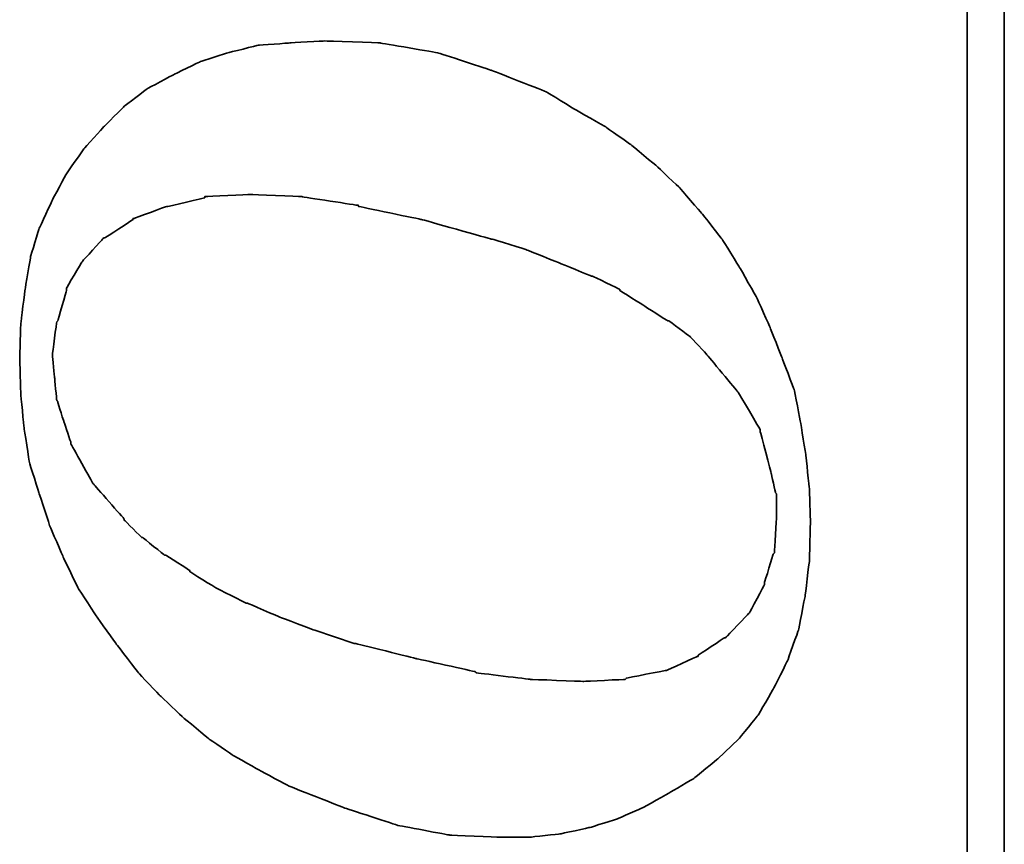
# Model space of a CAD drawing. Header units: millimetres. Extents: x 28 to 227, y 57 to 169.
# Tile 46 of 54: x 145.91 to 148.48, y 120.24 to 122.39. Entities that reach past the tile are written whole.
import ezdxf

# ---------------------------------------------------------------- set-up
doc = ezdxf.new("R2010")
doc.units = ezdxf.units.MM
doc.layers.add('DIM', color=4, linetype='CONTINUOUS')
doc.layers.add('layer 1', color=7, linetype='CONTINUOUS')

# ---------------------------------------------------------------- blocks, each defined once
blk = doc.blocks.new('TBI MOTION logo(完整正式版)')
at = {"layer": 'layer 1', "color": 22, "lineweight": 35}
for points, knots in [([(35.79625, -6.98375), (35.79625, -6.98375), (36.23125, -7.43875), (36.23125, -7.43875), (36.23125, -7.43875), (36.23125, -7.43875), (36.75625, -7.87125), (36.75625, -7.87125), (36.75625, -7.87125), (36.75625, -7.87125), (37.33125, -8.20375), (37.33125, -8.20375), (37.33125, -8.20375), (37.33125, -8.20375), (37.95625, -8.51875), (37.95625, -8.51875), (37.95625, -8.51875), (37.95625, -8.51875), (38.62625, -8.75875), (38.62625, -8.75875), (38.62625, -8.75875), (38.62625, -8.75875), (39.37125, -8.90375), (39.37125, -8.90375), (39.37125, -8.90375), (39.37125, -8.90375), (40.14125, -8.99875), (40.14125, -8.99875), (40.14125, -8.99875), (40.14125, -8.99875), (41.02625, -9.02375), (41.02625, -9.02375), (41.02625, -9.02375), (41.02625, -9.02375), (41.74625, -8.99875), (41.74625, -8.99875), (41.74625, -8.99875), (41.74625, -8.99875), (42.46625, -8.92375), (42.46625, -8.92375), (42.46625, -8.92375), (42.46625, -8.92375), (43.21125, -8.80625), (43.21125, -8.80625), (43.21125, -8.80625), (43.21125, -8.80625), (43.93125, -8.66375), (43.93125, -8.66375), (43.93125, -8.66375), (43.93125, -8.66375), (44.62625, -8.39875), (44.62625, -8.39875), (44.62625, -8.39875), (44.62625, -8.39875), (45.29625, -8.13375), (45.29625, -8.13375), (45.29625, -8.13375), (45.29625, -8.13375), (45.94625, -7.84375), (45.94625, -7.84375), (45.94625, -7.84375), (45.94625, -7.84375), (46.61625, -7.46375), (46.61625, -7.46375), (46.61625, -7.46375), (46.61625, -7.46375), (47.24125, -7.07875), (47.24125, -7.07875), (47.24125, -7.07875), (47.24125, -7.07875), (47.81625, -6.62375), (47.81625, -6.62375), (47.81625, -6.62375), (47.81625, -6.62375), (48.36875, -6.14375), (48.36875, -6.14375), (48.36875, -6.14375), (48.36875, -6.14375), (48.84625, -5.64125), (48.84625, -5.64125), (48.84625, -5.64125), (48.84625, -5.64125), (49.32625, -5.06375), (49.32625, -5.06375), (49.32625, -5.06375), (49.32625, -5.06375), (49.71125, -4.51374), (49.71125, -4.51374), (49.71125, -4.51374), (49.71125, -4.51374), (50.09625, -3.83874), (50.09625, -3.83874), (50.09625, -3.83874), (50.09625, -3.83874), (50.48125, -3.21374), (50.48125, -3.21374), (50.48125, -3.21374), (50.48125, -3.21374), (50.96125, -1.99125), (50.96125, -1.99125), (50.96125, -1.99125), (50.96125, -1.99125), (51.34375, -0.81875), (51.34375, -0.81875), (51.34375, -0.81875), (51.34375, -0.81875), (51.56125, 0.45624), (51.56125, 0.45624), (51.56125, 0.45624), (51.56125, 0.45624), (51.60625, 1.67624), (51.60625, 1.67624), (51.60625, 1.67624), (51.60625, 1.67624), (51.56125, 2.44625), (51.56125, 2.44625), (51.56125, 2.44625), (51.56125, 2.44625), (51.51125, 3.14125), (51.51125, 3.14125), (51.51125, 3.14125), (51.51125, 3.14125), (51.34375, 3.81125), (51.34375, 3.81125), (51.34375, 3.81125), (51.34375, 3.81125), (51.15125, 4.41125), (51.15125, 4.41125), (51.15125, 4.41125), (51.15125, 4.41125), (50.86125, 5.01125), (50.86125, 5.01125), (50.86125, 5.01125), (50.86125, 5.01125), (50.55125, 5.58875), (50.55125, 5.58875), (50.55125, 5.58875), (50.55125, 5.58875), (50.16625, 6.09125), (50.16625, 6.09125), (50.16625, 6.09125), (50.16625, 6.09125), (49.71125, 6.54875), (49.71125, 6.54875), (49.71125, 6.54875), (49.71125, 6.54875), (49.23125, 6.98125), (49.23125, 6.98125), (49.23125, 6.98125), (49.23125, 6.98125), (48.67875, 7.36625), (48.67875, 7.36625), (48.67875, 7.36625), (48.67875, 7.36625), (48.10375, 7.67625), (48.10375, 7.67625), (48.10375, 7.67625), (48.10375, 7.67625), (47.48125, 7.96375), (47.48125, 7.96375), (47.48125, 7.96375), (47.48125, 7.96375), (46.85625, 8.15625), (46.85625, 8.15625), (46.85625, 8.15625), (46.85625, 8.15625), (46.13625, 8.27624), (46.13625, 8.27624), (46.13625, 8.27624), (46.13625, 8.27624), (45.39125, 8.37125), (45.39125, 8.37125), (45.39125, 8.37125), (45.39125, 8.37125), (44.62625, 8.39624), (44.62625, 8.39624), (44.62625, 8.39624), (44.62625, 8.39624), (43.83625, 8.37125), (43.83625, 8.37125), (43.83625, 8.37125), (43.83625, 8.37125), (43.09125, 8.30125), (43.09125, 8.30125), (43.09125, 8.30125), (43.09125, 8.30125), (42.32125, 8.18125), (42.32125, 8.18125), (42.32125, 8.18125), (42.32125, 8.18125), (41.62875, 7.96375), (41.62875, 7.96375), (41.62875, 7.96375), (41.62875, 7.96375), (40.90625, 7.72625), (40.90625, 7.72625), (40.90625, 7.72625), (40.90625, 7.72625), (40.23624, 7.43625), (40.23624, 7.43625), (40.23624, 7.43625), (40.23624, 7.43625), (39.54124, 7.10125), (39.54124, 7.10125), (39.54124, 7.10125), (39.54124, 7.10125), (38.91625, 6.69125), (38.91625, 6.69125), (38.91625, 6.69125), (38.91625, 6.69125), (38.31625, 6.26125), (38.31625, 6.26125), (38.31625, 6.26125), (38.31625, 6.26125), (37.69125, 5.78125), (37.69125, 5.78125), (37.69125, 5.78125), (37.69125, 5.78125), (37.18625, 5.30125), (37.18625, 5.30125), (37.18625, 5.30125), (37.18625, 5.30125), (36.70625, 4.79624), (36.70625, 4.79624), (36.70625, 4.79624), (36.70625, 4.79624), (36.23125, 4.22125), (36.23125, 4.22125), (36.23125, 4.22125), (36.23125, 4.22125), (35.87124, 3.69375), (35.87124, 3.69375), (35.87124, 3.69375), (35.87124, 3.69375), (35.53125, 3.09125), (35.53125, 3.09125), (35.53125, 3.09125), (35.53125, 3.09125), (35.19875, 2.47125), (35.19875, 2.47125), (35.19875, 2.47125), (35.19875, 2.47125), (34.71625, 1.24625), (34.71625, 1.24625), (34.71625, 1.24625), (34.71625, 1.24625), (34.33125, 0.06874), (34.33125, 0.06874), (34.33125, 0.06874), (34.33125, 0.06874), (34.11625, -1.07875), (34.11625, -1.07875), (34.11625, -1.07875), (34.11625, -1.07875), (34.07125, -2.15875), (34.07125, -2.15875), (34.07125, -2.15875), (34.07125, -2.15875), (34.07125, -2.85375), (34.07125, -2.85375), (34.07125, -2.85375), (34.07125, -2.85375), (34.14125, -3.50375), (34.14125, -3.50375), (34.14125, -3.50375), (34.14125, -3.50375), (34.28625, -4.17375), (34.28625, -4.17375), (34.28625, -4.17375), (34.28625, -4.17375), (34.47625, -4.77624), (34.47625, -4.77624), (34.47625, -4.77624), (34.47625, -4.77624), (34.71625, -5.32625), (34.71625, -5.32625), (34.71625, -5.32625), (34.71625, -5.32625), (35.05375, -5.92875), (35.05375, -5.92875), (35.05375, -5.92875), (35.05375, -5.92875), (35.36375, -6.45375), (35.36375, -6.45375), (35.36375, -6.45375), (35.36375, -6.45375), (35.79625, -6.98375), (35.79625, -6.98375)], [0, 0, 0, 0, 0.01388889, 0.01388889, 0.01388889, 0.0138889, 0.02777778, 0.02777778, 0.02777778, 0.02777779, 0.04166667, 0.04166667, 0.04166667, 0.04166668, 0.05555556, 0.05555556, 0.05555556, 0.05555557, 0.06944444, 0.06944444, 0.06944444, 0.06944445, 0.08333333, 0.08333333, 0.08333333, 0.08333334, 0.09722222, 0.09722222, 0.09722222, 0.09722223, 0.11111111, 0.11111111, 0.11111111, 0.11111112, 0.125, 0.125, 0.125, 0.12500001, 0.13888889, 0.13888889, 0.13888889, 0.1388889, 0.15277778, 0.15277778, 0.15277778, 0.15277779, 0.16666667, 0.16666667, 0.16666667, 0.16666668, 0.18055556, 0.18055556, 0.18055556, 0.18055557, 0.19444444, 0.19444444, 0.19444444, 0.19444445, 0.20833333, 0.20833333, 0.20833333, 0.20833334, 0.22222222, 0.22222222, 0.22222222, 0.22222223, 0.23611111, 0.23611111, 0.23611111, 0.23611112, 0.25, 0.25, 0.25, 0.25000001, 0.26388889, 0.26388889, 0.26388889, 0.2638889, 0.27777778, 0.27777778, 0.27777778, 0.27777779, 0.29166667, 0.29166667, 0.29166667, 0.29166668, 0.30555556, 0.30555556, 0.30555556, 0.30555557, 0.31944444, 0.31944444, 0.31944444, 0.31944445, 0.33333333, 0.33333333, 0.33333333, 0.33333334, 0.34722222, 0.34722222, 0.34722222, 0.34722223, 0.36111111, 0.36111111, 0.36111111, 0.36111112, 0.375, 0.375, 0.375, 0.37500001, 0.38888889, 0.38888889, 0.38888889, 0.3888889, 0.40277778, 0.40277778, 0.40277778, 0.40277779, 0.41666667, 0.41666667, 0.41666667, 0.41666668, 0.43055556, 0.43055556, 0.43055556, 0.43055557, 0.44444444, 0.44444444, 0.44444444, 0.44444445, 0.45833333, 0.45833333, 0.45833333, 0.45833334, 0.47222222, 0.47222222, 0.47222222, 0.47222223, 0.48611111, 0.48611111, 0.48611111, 0.48611112, 0.5, 0.5, 0.5, 0.50000001, 0.51388889, 0.51388889, 0.51388889, 0.5138889, 0.52777778, 0.52777778, 0.52777778, 0.52777779, 0.54166667, 0.54166667, 0.54166667, 0.54166668, 0.55555556, 0.55555556, 0.55555556, 0.55555557, 0.56944444, 0.56944444, 0.56944444, 0.56944445, 0.58333333, 0.58333333, 0.58333333, 0.58333334, 0.59722222, 0.59722222, 0.59722222, 0.59722223, 0.61111111, 0.61111111, 0.61111111, 0.61111112, 0.625, 0.625, 0.625, 0.62500001, 0.63888889, 0.63888889, 0.63888889, 0.6388889, 0.65277778, 0.65277778, 0.65277778, 0.65277779, 0.66666667, 0.66666667, 0.66666667, 0.66666668, 0.68055556, 0.68055556, 0.68055556, 0.68055557, 0.69444444, 0.69444444, 0.69444444, 0.69444445, 0.70833333, 0.70833333, 0.70833333, 0.70833334, 0.72222222, 0.72222222, 0.72222222, 0.72222223, 0.73611111, 0.73611111, 0.73611111, 0.73611112, 0.75, 0.75, 0.75, 0.75000001, 0.76388889, 0.76388889, 0.76388889, 0.7638889, 0.77777778, 0.77777778, 0.77777778, 0.77777779, 0.79166667, 0.79166667, 0.79166667, 0.79166668, 0.80555556, 0.80555556, 0.80555556, 0.80555557, 0.81944444, 0.81944444, 0.81944444, 0.81944445, 0.83333333, 0.83333333, 0.83333333, 0.83333334, 0.84722222, 0.84722222, 0.84722222, 0.84722223, 0.86111111, 0.86111111, 0.86111111, 0.86111112, 0.875, 0.875, 0.875, 0.87500001, 0.88888889, 0.88888889, 0.88888889, 0.8888889, 0.90277778, 0.90277778, 0.90277778, 0.90277779, 0.91666667, 0.91666667, 0.91666667, 0.91666668, 0.93055556, 0.93055556, 0.93055556, 0.93055557, 0.94444444, 0.94444444, 0.94444444, 0.94444445, 0.95833333, 0.95833333, 0.95833333, 0.95833334, 0.97222222, 0.97222222, 0.97222222, 0.97222223, 0.98611111, 0.98611111, 0.98611111, 0.98611112, 1, 1, 1, 1]), ([(38.33875, 1.03124), (38.33875, 1.03124), (38.62625, 1.89625), (38.62625, 1.89625), (38.62625, 1.89625), (38.62625, 1.89625), (38.91625, 2.66375), (38.91625, 2.66375), (38.91625, 2.66375), (38.91625, 2.66375), (39.22625, 3.38125), (39.22625, 3.38125), (39.22625, 3.38125), (39.22625, 3.38125), (39.22625, 3.40624), (39.22625, 3.40624), (39.22625, 3.40624), (39.22625, 3.40624), (39.56124, 4.07624), (39.56124, 4.07624), (39.56124, 4.07624), (39.56124, 4.07624), (39.92125, 4.65125), (39.92125, 4.65125), (39.92125, 4.65125), (39.92125, 4.65125), (39.94625, 4.65125), (39.94625, 4.65125), (39.94625, 4.65125), (39.94625, 4.65125), (40.28125, 5.17875), (40.28125, 5.17875), (40.28125, 5.17875), (40.28125, 5.17875), (40.28125, 5.20375), (40.28125, 5.20375), (40.28125, 5.20375), (40.28125, 5.20375), (40.66875, 5.68625), (40.66875, 5.68625), (40.66875, 5.68625), (40.66875, 5.68625), (40.66875, 5.70625), (40.66875, 5.70625), (40.66875, 5.70625), (40.66875, 5.70625), (41.05124, 6.09125), (41.05124, 6.09125), (41.05124, 6.09125), (41.05124, 6.09125), (41.07625, 6.09125), (41.07625, 6.09125), (41.07625, 6.09125), (41.07625, 6.09125), (41.84125, 6.76625), (41.84125, 6.76625), (41.84125, 6.76625), (41.84125, 6.76625), (41.86625, 6.78625), (41.86625, 6.78625), (41.86625, 6.78625), (41.86625, 6.78625), (42.73125, 7.26624), (42.73125, 7.26624), (42.73125, 7.26624), (42.73125, 7.26624), (42.75625, 7.26624), (42.75625, 7.26624), (42.75625, 7.26624), (42.75625, 7.26624), (43.18625, 7.41125), (43.18625, 7.41125), (43.18625, 7.41125), (43.18625, 7.41125), (43.64125, 7.55625), (43.64125, 7.55625), (43.64125, 7.55625), (43.64125, 7.55625), (43.66625, 7.55625), (43.66625, 7.55625), (43.66625, 7.55625), (43.66625, 7.55625), (43.69125, 7.58124), (43.69125, 7.58124), (43.69125, 7.58124), (43.69125, 7.58124), (44.19125, 7.62625), (44.19125, 7.62625), (44.19125, 7.62625), (44.19125, 7.62625), (44.67125, 7.67625), (44.67125, 7.67625), (44.67125, 7.67625), (44.67125, 7.67625), (44.69625, 7.67625), (44.69625, 7.67625), (44.69625, 7.67625), (44.69625, 7.67625), (45.41875, 7.58124), (45.41875, 7.58124), (45.41875, 7.58124), (45.41875, 7.58124), (45.44125, 7.55625), (45.44125, 7.55625), (45.44125, 7.55625), (45.44125, 7.55625), (46.11125, 7.36625), (46.11125, 7.36625), (46.11125, 7.36625), (46.11125, 7.36625), (46.13625, 7.36625), (46.13625, 7.36625), (46.13625, 7.36625), (46.13625, 7.36625), (46.15875, 7.36625), (46.15875, 7.36625), (46.15875, 7.36625), (46.15875, 7.36625), (46.73625, 7.02624), (46.73625, 7.02624), (46.73625, 7.02624), (46.73625, 7.02624), (46.76125, 7.00624), (46.76125, 7.00624), (46.76125, 7.00624), (46.76125, 7.00624), (47.24125, 6.57124), (47.24125, 6.57124), (47.24125, 6.57124), (47.24125, 6.57124), (47.26625, 6.54875), (47.26625, 6.54875), (47.26625, 6.54875), (47.26625, 6.54875), (47.26625, 6.52375), (47.26625, 6.52375), (47.26625, 6.52375), (47.26625, 6.52375), (47.67375, 5.89875), (47.67375, 5.89875), (47.67375, 5.89875), (47.67375, 5.89875), (47.69625, 5.89875), (47.69625, 5.89875), (47.69625, 5.89875), (47.69625, 5.89875), (47.69625, 5.87625), (47.69625, 5.87625), (47.69625, 5.87625), (47.69625, 5.87625), (47.96125, 5.15625), (47.96125, 5.15625), (47.96125, 5.15625), (47.96125, 5.15625), (47.96125, 5.13125), (47.96125, 5.13125), (47.96125, 5.13125), (47.96125, 5.13125), (48.15125, 4.31875), (48.15125, 4.31875), (48.15125, 4.31875), (48.15125, 4.31875), (48.17625, 4.31875), (48.17625, 4.31875), (48.17625, 4.31875), (48.17625, 4.31875), (48.17625, 4.29125), (48.17625, 4.29125), (48.17625, 4.29125), (48.17625, 4.29125), (48.22625, 3.33125), (48.22625, 3.33125), (48.22625, 3.33125), (48.22625, 3.33125), (48.22625, 3.30875), (48.22625, 3.30875), (48.22625, 3.30875), (48.22625, 3.30875), (48.17625, 2.20624), (48.17625, 2.20624), (48.17625, 2.20624), (48.17625, 2.20624), (48.17625, 2.18124), (48.17625, 2.18124), (48.17625, 2.18124), (48.17625, 2.18124), (47.98375, 0.93624), (47.98375, 0.93624), (47.98375, 0.93624), (47.98375, 0.93624), (47.96125, 0.93624), (47.96125, 0.93624), (47.96125, 0.93624), (47.96125, 0.93624), (47.67375, -0.45874), (47.67375, -0.45874), (47.67375, -0.45874), (47.67375, -0.45874), (47.24125, -1.99125), (47.24125, -1.99125), (47.24125, -1.99125), (47.24125, -1.99125), (47.24125, -2.01874), (47.24125, -2.01874), (47.24125, -2.01874), (47.24125, -2.01874), (47.00125, -2.78375), (47.00125, -2.78375), (47.00125, -2.78375), (47.00125, -2.78375), (46.71125, -3.50375), (46.71125, -3.50375), (46.71125, -3.50375), (46.71125, -3.50375), (46.42625, -4.19875), (46.42625, -4.19875), (46.42625, -4.19875), (46.42625, -4.19875), (46.42625, -4.22375), (46.42625, -4.22375), (46.42625, -4.22375), (46.42625, -4.22375), (46.13625, -4.82374), (46.13625, -4.82374), (46.13625, -4.82374), (46.13625, -4.82374), (46.11125, -4.82374), (46.11125, -4.82374), (46.11125, -4.82374), (46.11125, -4.82374), (45.77625, -5.35125), (45.77625, -5.35125), (45.77625, -5.35125), (45.77625, -5.35125), (45.44125, -5.87875), (45.44125, -5.87875), (45.44125, -5.87875), (45.44125, -5.87875), (45.44125, -5.90375), (45.44125, -5.90375), (45.44125, -5.90375), (45.44125, -5.90375), (45.10625, -6.35875), (45.10625, -6.35875), (45.10625, -6.35875), (45.10625, -6.35875), (45.08125, -6.38375), (45.08125, -6.38375), (45.08125, -6.38375), (45.08125, -6.38375), (44.69625, -6.74375), (44.69625, -6.74375), (44.69625, -6.74375), (44.69625, -6.74375), (43.88375, -7.41625), (43.88375, -7.41625), (43.88375, -7.41625), (43.88375, -7.41625), (43.85625, -7.43875), (43.85625, -7.43875), (43.85625, -7.43875), (43.85625, -7.43875), (43.04125, -7.91875), (43.04125, -7.91875), (43.04125, -7.91875), (43.04125, -7.91875), (43.01625, -7.91875), (43.01625, -7.91875), (43.01625, -7.91875), (43.01625, -7.91875), (42.99625, -7.91875), (42.99625, -7.91875), (42.99625, -7.91875), (42.99625, -7.91875), (42.08125, -8.15875), (42.08125, -8.15875), (42.08125, -8.15875), (42.08125, -8.15875), (41.65125, -8.25625), (41.65125, -8.25625), (41.65125, -8.25625), (41.65125, -8.25625), (41.62875, -8.27875), (41.62875, -8.27875), (41.62875, -8.27875), (41.62875, -8.27875), (41.60125, -8.27875), (41.60125, -8.27875), (41.60125, -8.27875), (41.60125, -8.27875), (41.12125, -8.27875), (41.12125, -8.27875), (41.12125, -8.27875), (41.12125, -8.27875), (40.35624, -8.23125), (40.35624, -8.23125), (40.35624, -8.23125), (40.35624, -8.23125), (40.33125, -8.23125), (40.33125, -8.23125), (40.33125, -8.23125), (40.33125, -8.23125), (40.30625, -8.20375), (40.30625, -8.20375), (40.30625, -8.20375), (40.30625, -8.20375), (39.68375, -8.01375), (39.68375, -8.01375), (39.68375, -8.01375), (39.68375, -8.01375), (39.66124, -8.01375), (39.66124, -8.01375), (39.66124, -8.01375), (39.66124, -8.01375), (39.63625, -8.01375), (39.63625, -8.01375), (39.63625, -8.01375), (39.63625, -8.01375), (39.01125, -7.67875), (39.01125, -7.67875), (39.01125, -7.67875), (39.01125, -7.67875), (38.98875, -7.65375), (38.98875, -7.65375), (38.98875, -7.65375), (38.98875, -7.65375), (38.48625, -7.17375), (38.48625, -7.17375), (38.48625, -7.17375), (38.48625, -7.17375), (38.45875, -7.14875), (38.45875, -7.14875), (38.45875, -7.14875), (38.45875, -7.14875), (38.45875, -7.12875), (38.45875, -7.12875), (38.45875, -7.12875), (38.45875, -7.12875), (38.07625, -6.54875), (38.07625, -6.54875), (38.07625, -6.54875), (38.07625, -6.54875), (38.05125, -6.54875), (38.05125, -6.54875), (38.05125, -6.54875), (38.05125, -6.54875), (38.05125, -6.52875), (38.05125, -6.52875), (38.05125, -6.52875), (38.05125, -6.52875), (37.74125, -5.85375), (37.74125, -5.85375), (37.74125, -5.85375), (37.74125, -5.85375), (37.74125, -5.82875), (37.74125, -5.82875), (37.74125, -5.82875), (37.74125, -5.82875), (37.57375, -4.96875), (37.57375, -4.96875), (37.57375, -4.96875), (37.57375, -4.96875), (37.54625, -4.94375), (37.54625, -4.94375), (37.54625, -4.94375), (37.54625, -4.94375), (37.50125, -4.03375), (37.50125, -4.03375), (37.50125, -4.03375), (37.50125, -4.03375), (37.50125, -4.00875), (37.50125, -4.00875), (37.50125, -4.00875), (37.50125, -4.00875), (37.54625, -2.85375), (37.54625, -2.85375), (37.54625, -2.85375), (37.54625, -2.85375), (37.69125, -1.65875), (37.69125, -1.65875), (37.69125, -1.65875), (37.69125, -1.65875), (37.71624, -1.63375), (37.71624, -1.63375), (37.71624, -1.63375), (37.71624, -1.63375), (38.00375, -0.33875), (38.00375, -0.33875), (38.00375, -0.33875), (38.00375, -0.33875), (38.33875, 1.00624), (38.33875, 1.00624), (38.33875, 1.00624), (38.33875, 1.00624), (38.33875, 1.03124), (38.33875, 1.03124)], [0, 0, 0, 0, 0.01010101, 0.01010101, 0.01010101, 0.01010102, 0.02020202, 0.02020202, 0.02020202, 0.02020203, 0.03030303, 0.03030303, 0.03030303, 0.03030304, 0.04040404, 0.04040404, 0.04040404, 0.04040405, 0.05050505, 0.05050505, 0.05050505, 0.05050506, 0.06060606, 0.06060606, 0.06060606, 0.06060607, 0.07070707, 0.07070707, 0.07070707, 0.07070708, 0.08080808, 0.08080808, 0.08080808, 0.08080809, 0.09090909, 0.09090909, 0.09090909, 0.0909091, 0.1010101, 0.1010101, 0.1010101, 0.10101011, 0.11111111, 0.11111111, 0.11111111, 0.11111112, 0.12121212, 0.12121212, 0.12121212, 0.12121213, 0.13131313, 0.13131313, 0.13131313, 0.13131314, 0.14141414, 0.14141414, 0.14141414, 0.14141415, 0.15151515, 0.15151515, 0.15151515, 0.15151516, 0.16161616, 0.16161616, 0.16161616, 0.16161617, 0.17171717, 0.17171717, 0.17171717, 0.17171718, 0.18181818, 0.18181818, 0.18181818, 0.18181819, 0.19191919, 0.19191919, 0.19191919, 0.1919192, 0.2020202, 0.2020202, 0.2020202, 0.20202021, 0.21212121, 0.21212121, 0.21212121, 0.21212122, 0.22222222, 0.22222222, 0.22222222, 0.22222223, 0.23232323, 0.23232323, 0.23232323, 0.23232324, 0.24242424, 0.24242424, 0.24242424, 0.24242425, 0.25252525, 0.25252525, 0.25252525, 0.25252526, 0.26262626, 0.26262626, 0.26262626, 0.26262627, 0.27272727, 0.27272727, 0.27272727, 0.27272728, 0.28282828, 0.28282828, 0.28282828, 0.28282829, 0.29292929, 0.29292929, 0.29292929, 0.2929293, 0.3030303, 0.3030303, 0.3030303, 0.30303031, 0.31313131, 0.31313131, 0.31313131, 0.31313132, 0.32323232, 0.32323232, 0.32323232, 0.32323233, 0.33333333, 0.33333333, 0.33333333, 0.33333334, 0.34343434, 0.34343434, 0.34343434, 0.34343435, 0.35353535, 0.35353535, 0.35353535, 0.35353536, 0.36363636, 0.36363636, 0.36363636, 0.36363637, 0.37373737, 0.37373737, 0.37373737, 0.37373738, 0.38383838, 0.38383838, 0.38383838, 0.38383839, 0.39393939, 0.39393939, 0.39393939, 0.3939394, 0.4040404, 0.4040404, 0.4040404, 0.40404041, 0.41414141, 0.41414141, 0.41414141, 0.41414142, 0.42424242, 0.42424242, 0.42424242, 0.42424243, 0.43434343, 0.43434343, 0.43434343, 0.43434344, 0.44444444, 0.44444444, 0.44444444, 0.44444445, 0.45454545, 0.45454545, 0.45454545, 0.45454546, 0.46464646, 0.46464646, 0.46464646, 0.46464647, 0.47474747, 0.47474747, 0.47474747, 0.47474748, 0.48484848, 0.48484848, 0.48484848, 0.48484849, 0.49494949, 0.49494949, 0.49494949, 0.4949495, 0.50505051, 0.50505051, 0.50505051, 0.50505052, 0.51515152, 0.51515152, 0.51515152, 0.51515153, 0.52525253, 0.52525253, 0.52525253, 0.52525254, 0.53535354, 0.53535354, 0.53535354, 0.53535355, 0.54545455, 0.54545455, 0.54545455, 0.54545456, 0.55555556, 0.55555556, 0.55555556, 0.55555557, 0.56565657, 0.56565657, 0.56565657, 0.56565658, 0.57575758, 0.57575758, 0.57575758, 0.57575759, 0.58585859, 0.58585859, 0.58585859, 0.5858586, 0.5959596, 0.5959596, 0.5959596, 0.59595961, 0.60606061, 0.60606061, 0.60606061, 0.60606062, 0.61616162, 0.61616162, 0.61616162, 0.61616163, 0.62626263, 0.62626263, 0.62626263, 0.62626264, 0.63636364, 0.63636364, 0.63636364, 0.63636365, 0.64646465, 0.64646465, 0.64646465, 0.64646466, 0.65656566, 0.65656566, 0.65656566, 0.65656567, 0.66666667, 0.66666667, 0.66666667, 0.66666668, 0.67676768, 0.67676768, 0.67676768, 0.67676769, 0.68686869, 0.68686869, 0.68686869, 0.6868687, 0.6969697, 0.6969697, 0.6969697, 0.69696971, 0.70707071, 0.70707071, 0.70707071, 0.70707072, 0.71717172, 0.71717172, 0.71717172, 0.71717173, 0.72727273, 0.72727273, 0.72727273, 0.72727274, 0.73737374, 0.73737374, 0.73737374, 0.73737375, 0.74747475, 0.74747475, 0.74747475, 0.74747476, 0.75757576, 0.75757576, 0.75757576, 0.75757577, 0.76767677, 0.76767677, 0.76767677, 0.76767678, 0.77777778, 0.77777778, 0.77777778, 0.77777779, 0.78787879, 0.78787879, 0.78787879, 0.7878788, 0.7979798, 0.7979798, 0.7979798, 0.79797981, 0.80808081, 0.80808081, 0.80808081, 0.80808082, 0.81818182, 0.81818182, 0.81818182, 0.81818183, 0.82828283, 0.82828283, 0.82828283, 0.82828284, 0.83838384, 0.83838384, 0.83838384, 0.83838385, 0.84848485, 0.84848485, 0.84848485, 0.84848486, 0.85858586, 0.85858586, 0.85858586, 0.85858587, 0.86868687, 0.86868687, 0.86868687, 0.86868688, 0.87878788, 0.87878788, 0.87878788, 0.87878789, 0.88888889, 0.88888889, 0.88888889, 0.8888889, 0.8989899, 0.8989899, 0.8989899, 0.89898991, 0.90909091, 0.90909091, 0.90909091, 0.90909092, 0.91919192, 0.91919192, 0.91919192, 0.91919193, 0.92929293, 0.92929293, 0.92929293, 0.92929294, 0.93939394, 0.93939394, 0.93939394, 0.93939395, 0.94949495, 0.94949495, 0.94949495, 0.94949496, 0.95959596, 0.95959596, 0.95959596, 0.95959597, 0.96969697, 0.96969697, 0.96969697, 0.96969698, 0.97979798, 0.97979798, 0.97979798, 0.97979799, 0.98989899, 0.98989899, 0.98989899, 0.989899, 1, 1, 1, 1]), ([(75.90875, -9.47875), (75.90875, -9.47875), (75.90875, -12.28625), (75.90875, -12.28625), (75.90875, -12.28625), (75.90875, -12.28625), (75.90875, -12.47875), (75.90875, -12.47875), (75.90875, -12.47875), (75.90875, -12.47875), (75.71625, -12.47875), (75.71625, -12.47875), (75.71625, -12.47875), (75.71625, -12.47875), (-88.32875, -12.47875), (-88.32875, -12.47875), (-88.32875, -12.47875), (-88.32875, -12.47875), (-88.32875, -13.29375), (-88.32875, -13.29375), (-88.32875, -13.29375), (-88.32875, -13.29375), (82.89125, -13.29375), (82.89125, -13.29375), (82.89125, -13.29375), (82.89125, -13.29375), (75.90875, -9.47875), (75.90875, -9.47875)], [0, 0, 0, 0, 0.14285714, 0.14285714, 0.14285714, 0.14285715, 0.28571429, 0.28571429, 0.28571429, 0.2857143, 0.42857143, 0.42857143, 0.42857143, 0.42857144, 0.57142857, 0.57142857, 0.57142857, 0.57142858, 0.71428571, 0.71428571, 0.71428571, 0.71428572, 0.85714286, 0.85714286, 0.85714286, 0.85714287, 1, 1, 1, 1])]:
    blk.add_open_spline(points, degree=3, knots=knots, dxfattribs=at)

msp = doc.modelspace()

# ---------------------------------------------------------------- block references
at = {"layer": 'DIM', "color": 7, "xscale": 0.1185822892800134, "yscale": 0.1185822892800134, "zscale": 0.1185822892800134, "rotation": 90}
msp.add_blockref('TBI MOTION logo(完整正式版)', (146.9051, 116.2185), dxfattribs=at)

doc.saveas('drawing.dxf')
